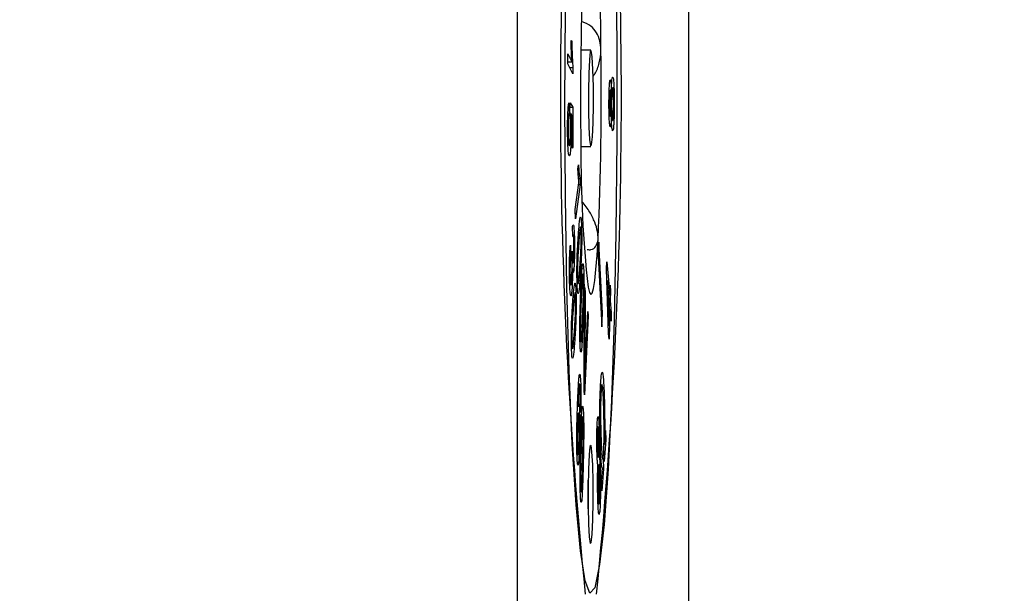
# Model space of a CAD drawing. Header units: millimetres. Extents: x 0 to 1262, y 0 to 420.
# Tile 43 of 100: x 749.91 to 756.53, y 162.47 to 166.33. Entities that reach past the tile are written whole.
import ezdxf

# ---------------------------------------------------------------- set-up
doc = ezdxf.new("R2010")
doc.units = ezdxf.units.MM
doc.header["$PDSIZE"] = -1
doc.layers.add('SLD-0', color=7, linetype='Continuous')
doc.styles.add('SLDTEXTSTYLE0', font='TXT', dxfattribs={"width": 0.75})
doc.dimstyles.new('SLDDIMSTYLE8', dxfattribs={"dimtxt": 3.5, "dimasz": 3.2, "dimexe": 0, "dimexo": 0.0625, "dimgap": 0.875, "dimtad": 0, "dimtih": 1, "dimtoh": 1, "dimdec": 1, "dimlfac": 3, "dimrnd": 1e-09, "dimzin": 4, "dimdsep": 46, "dimtxsty": 'SLDTEXTSTYLE0', "dimblk1": 'NONE', "dimsah": 1, "dimcen": 0, "dimadec": 0, "dimazin": 1, "dimtfac": 1, "dimtdec": 1, "dimtmove": 0, "dimatfit": 3, "dimldrblk": 'NONE', "dimfxl": 1, "dimfrac": 2, "dimtolj": 1, "dimtzin": 12, "dimarcsym": 0})

# ---------------------------------------------------------------- blocks, each defined once
blk = doc.blocks.new('*D106')
at = {"layer": 'Defpoints', "color": 0, "transparency": 16777216}
for p in [(735.6146, 174.5968), (738.2073, 172.0041)]:
    blk.add_point(p, dxfattribs=at)
at = {"layer": 'SLD-0', "color": 0, "lineweight": -2, "transparency": 16777216}
for p, q in [((735.6146, 174.5968), (738.2073, 172.0041)), ((752.8934, 157.318), (740.4701, 169.7413)), ((756.0934, 157.318), (752.8934, 157.318))]:
    blk.add_line(p, q, dxfattribs=at)
at = {"layer": 'SLD-0', "color": 0, "transparency": 16777216}
blk.add_solid([(740.8472, 170.1184), (740.093, 169.3642), (738.2073, 172.0041)], dxfattribs=at)
at = {"layer": 'SLD-0', "color": 0, "transparency": 16777216, "insert": (756.9684, 159.068), "char_height": 3.5, "attachment_point": 1, "style": 'SLDTEXTSTYLE0'}
blk.add_mtext('\\A1;3X∅11.0 [∅0.43]', dxfattribs=at)
blk = doc.blocks.new('_None')

msp = doc.modelspace()

# ---------------------------------------------------------------- linework, layer by layer
at = {"color": 7, "linetype": 'Continuous', "lineweight": 25}
for p, q in [((754.410979, 340.957163), (754.410979, 150.643677)), ((753.257384, 334.26349), (753.257384, 157.33735)), ((753.620684, 166.189784), (753.624809, 166.181735)), ((753.597625, 166.031881), (753.597978, 166.098774)), ((753.597978, 166.098774), (753.625116, 166.046444)), ((753.753808, 166.12427), (753.686746, 166.12427)), ((753.632453, 165.964793), (753.597625, 166.031881)), ((753.597692, 166.044622), (753.625116, 166.046444)), ((753.632687, 166.008218), (753.632453, 165.964793)), ((753.60604, 165.770481), (753.60669, 165.700639)), ((753.613146, 165.705153), (753.613429, 165.769055)), ((753.613302, 165.740316), (753.631513, 165.741201)), ((753.613429, 165.769055), (753.631513, 165.741201)), ((753.631513, 165.741201), (753.632569, 165.470388)), ((753.907473, 165.759664), (753.911002, 165.759662)), ((753.627633, 165.681906), (753.618161, 165.698215)), ((753.628481, 165.464659), (753.627633, 165.681906)), ((753.628458, 165.470586), (753.632569, 165.470388)), ((753.632569, 165.470388), (753.628481, 165.464659)), ((753.686746, 165.47657), (753.753808, 165.47657)), ((753.666318, 165.324056), (753.670207, 165.351295)), ((753.647952, 165.052559), (753.67358, 165.23213)), ((753.682057, 165.219787), (753.649165, 164.989351)), ((753.670787, 165.260252), (753.681271, 165.26078)), ((753.671864, 165.220105), (753.682057, 165.219787)), ((753.681271, 165.26078), (753.682057, 165.219787)), ((753.649165, 164.989351), (753.647952, 165.052559)), ((753.631675, 164.869433), (753.630931, 164.936447)), ((753.635406, 164.880203), (753.631553, 164.880405)), ((753.615483, 164.810995), (753.617446, 164.753941)), ((753.808037, 164.832056), (753.803038, 164.739029)), ((753.832381, 164.354467), (753.808037, 164.832056)), ((753.624996, 164.747572), (753.628591, 164.770033)), ((753.627007, 164.760134), (753.628773, 164.76017)), ((753.628591, 164.770033), (753.628773, 164.76017)), ((753.803038, 164.739029), (753.827382, 164.261439)), ((753.859706, 164.651401), (753.861165, 164.698257)), ((753.861165, 164.698257), (753.880577, 164.477534)), ((753.626609, 164.641155), (753.637907, 164.640614)), ((753.69474, 164.653181), (753.704629, 164.653582)), ((753.87244, 164.216291), (753.859706, 164.651401)), ((753.696782, 164.603429), (753.691487, 164.603676)), ((753.861977, 164.573815), (753.865279, 164.573335)), ((753.865279, 164.573335), (753.874207, 164.273011)), ((753.87878, 164.419827), (753.865279, 164.573335)), ((753.880577, 164.477534), (753.882559, 164.54116)), ((753.882559, 164.54116), (753.885931, 164.502807)), ((753.708212, 163.83271), (753.711552, 164.530859)), ((753.711406, 164.500345), (753.715331, 164.500474)), ((753.711552, 164.530859), (753.715331, 164.500474)), ((753.715331, 164.500474), (753.712345, 163.997771)), ((753.873748, 164.477042), (753.880577, 164.477534)), ((753.881361, 164.502724), (753.885931, 164.502807)), ((753.885931, 164.502807), (753.88395, 164.439181)), ((753.874207, 164.273011), (753.87878, 164.419827)), ((753.877088, 164.439057), (753.88395, 164.439181)), ((753.88395, 164.439181), (753.891126, 164.357584)), ((753.715135, 163.975292), (753.732149, 164.365011)), ((753.732149, 164.365011), (753.735707, 164.336351)), ((753.822639, 164.354476), (753.832381, 164.354467)), ((753.827382, 164.261439), (753.832381, 164.354467)), ((753.882153, 164.381474), (753.875813, 164.177938)), ((753.877595, 164.381802), (753.882153, 164.381474)), ((753.889329, 164.299877), (753.882153, 164.381474)), ((753.884265, 164.357459), (753.891126, 164.357584)), ((753.891126, 164.357584), (753.889329, 164.299877)), ((753.735707, 164.336351), (753.711796, 163.803756)), ((753.730893, 164.336253), (753.735707, 164.336351)), ((753.870791, 164.272655), (753.874207, 164.273011)), ((753.875813, 164.177938), (753.87244, 164.216291)), ((753.709002, 163.997792), (753.712345, 163.997771)), ((753.708463, 163.885167), (753.711503, 163.885796)), ((753.669772, 163.856431), (753.674857, 163.856197)), ((753.678307, 163.876437), (753.670925, 163.876824)), ((753.711796, 163.803756), (753.708212, 163.83271)), ((753.684917, 163.685586), (753.681861, 163.719892)), ((753.694575, 163.634785), (753.690198, 163.63497)), ((753.802959, 163.586574), (753.802804, 163.586582)), ((753.844952, 163.469363), (753.852129, 163.564189)), ((753.852129, 163.564189), (753.854334, 163.50105)), ((753.854334, 163.50105), (753.842886, 163.35494)), ((753.847358, 163.501151), (753.854334, 163.50105)), ((753.842886, 163.35494), (753.840531, 163.422237)), ((753.841683, 163.468898), (753.844952, 163.469363)), ((753.804303, 163.388154), (753.808802, 163.388381)), ((753.836589, 163.373667), (753.838982, 163.305159)), ((753.809093, 163.329653), (753.808836, 163.329666)), ((753.82526, 163.222415), (753.832711, 163.313126)), ((753.838982, 163.305159), (753.827498, 163.158457)), ((753.832065, 163.305259), (753.838982, 163.305159)), ((753.827498, 163.158457), (753.82526, 163.222415))]:
    msp.add_line(p, q, dxfattribs=at)
at = {"color": 7, "linetype": 'Continuous', "lineweight": 25, "flags": 128}
for points in [[(753.920665, 166.773353), (753.927286, 166.152403), (753.927637, 165.518732), (753.921706, 164.895241), (753.909706, 164.304466), (753.892072, 163.767759), (753.869441, 163.304517), (753.84263, 162.931484), (753.812609, 162.662142), (753.780463, 162.506225), (753.747353, 162.469369), (753.714477, 162.552906), (753.683023, 162.753816), (753.654126, 163.064839), (753.628833, 163.474732), (753.608056, 163.968682), (753.592547, 164.528836), (753.582867, 165.134948), (753.579365, 165.765112), (753.582167, 166.396552)], [(753.757978, 165.486525), (753.763947, 165.540911), (753.768373, 165.634805), (753.770581, 165.753912), (753.770236, 165.8801), (753.76739, 165.994157), (753.762476, 166.078719), (753.756242, 166.120913), (753.749638, 166.114315), (753.743669, 166.059929), (753.739243, 165.966035), (753.737035, 165.846928), (753.73738, 165.72074), (753.740226, 165.606683), (753.74514, 165.52212), (753.751374, 165.479927), (753.757978, 165.486525)], [(753.610246, 166.00757), (753.615995, 166.007736), (753.632687, 166.008218)], [(753.735025, 164.528417), (753.743875, 164.492453), (753.752895, 164.478868), (753.76193, 164.487896), (753.770827, 164.519381), (753.779432, 164.572786), (753.787599, 164.647195), (753.795188, 164.741336), (753.802069, 164.853599)], [(753.756257, 162.810899), (753.762401, 162.866878), (753.766956, 162.963521), (753.769229, 163.086116), (753.768874, 163.215999), (753.765944, 163.333396), (753.760886, 163.420434), (753.75447, 163.463864), (753.747673, 163.457072), (753.741529, 163.401094), (753.736973, 163.30445), (753.7347, 163.181855), (753.735056, 163.051973), (753.737985, 162.934576), (753.743043, 162.847537), (753.74946, 162.804108), (753.756257, 162.810899)]]:
    msp.add_lwpolyline(points, dxfattribs=at)
at = {"color": 7, "linetype": 'Continuous', "lineweight": 25}
for centre, radius, start, end in [((787.008103, 165.80042), 33.459242, 174.2729373, 185.7270627), ((720.499513, 165.80042), 33.459242, 354.2729373, 5.7270627), ((745.708696, 166.186754), 8.112387, 359.5680943, 6.2677523), ((774.346129, 165.806303), 20.662018, 177.389877, 180.918083), ((733.161487, 165.794537), 20.662018, 357.389877, 0.918083), ((761.79892, 165.414086), 8.112387, 179.5680943, 186.2677523), ((747.603202, 163.133986), 6.132838, 359.0944773, 0.9055227)]:
    msp.add_arc(centre, radius, start, end, dxfattribs=at)
for points, knots in [([(753.820852, 166.125602), (753.819222, 166.14637), (753.815836, 166.189507), (753.79206, 166.244797), (753.751876, 166.294266), (753.71273, 166.308571), (753.690193, 166.316806)], [0, 0, 0, 0, 0.20499091, 0.42578154, 0.66941998, 1, 1, 1, 1]), ([(753.625116, 166.046444), (753.62424, 166.067537), (753.622895, 166.099935), (753.621511, 166.149287), (753.62096, 166.176244), (753.620684, 166.189784)], [0, 0, 0, 0, 0.4815128, 0.73958464, 1, 1, 1, 1]), ([(753.624809, 166.181735), (753.625453, 166.157915), (753.62663, 166.114436), (753.629225, 166.053461), (753.631436, 166.024567), (753.632687, 166.008218)], [0, 0, 0, 0, 0.34468697, 0.62918009, 1, 1, 1, 1]), ([(753.768513, 165.947992), (753.772552, 165.953323), (753.791417, 165.978226), (753.812047, 166.038254), (753.821054, 166.094857), (753.820867, 166.123453), (753.820852, 166.125602)], [0, 0, 0, 0, 0.11544676, 0.5393008, 0.96537552, 1, 1, 1, 1]), ([(753.891522, 165.84146), (753.892042, 165.859987), (753.892997, 165.893998), (753.895467, 165.925779), (753.898013, 165.9408), (753.899745, 165.941719), (753.900572, 165.942158)], [0, 0, 0, 0, 0.29166217, 0.53542974, 0.77811603, 1, 1, 1, 1]), ([(753.900572, 165.942158), (753.901994, 165.939788), (753.904551, 165.935526), (753.907793, 165.899115), (753.910017, 165.850572), (753.910936, 165.800048), (753.910986, 165.769677), (753.911002, 165.759662)], [0, 0, 0, 0, 0.26846882, 0.48288876, 0.69755663, 0.90026422, 1, 1, 1, 1]), ([(753.875348, 165.767339), (753.875465, 165.787952), (753.875678, 165.825477), (753.877311, 165.871449), (753.879447, 165.903914), (753.881984, 165.921826), (753.883757, 165.92315), (753.884578, 165.923762)], [0, 0, 0, 0, 0.23293642, 0.42404401, 0.61458428, 0.82159462, 1, 1, 1, 1]), ([(753.884578, 165.923762), (753.885622, 165.922056), (753.8874, 165.919149), (753.889624, 165.894987), (753.890844, 165.867449), (753.891346, 165.848215), (753.891522, 165.84146)], [0, 0, 0, 0, 0.3585355, 0.61078578, 0.86330322, 1, 1, 1, 1]), ([(753.900557, 165.873418), (753.899548, 165.87233), (753.897777, 165.87042), (753.895509, 165.84712), (753.894078, 165.817482), (753.893418, 165.787048), (753.893358, 165.769327), (753.893333, 165.762314)], [0, 0, 0, 0, 0.29052144, 0.51019043, 0.73039721, 0.89330889, 1, 1, 1, 1]), ([(753.907477, 165.760567), (753.90741, 165.77426), (753.907283, 165.800367), (753.906144, 165.832482), (753.904624, 165.856182), (753.902701, 165.870867), (753.901282, 165.872555), (753.900557, 165.873418)], [0, 0, 0, 0, 0.20982081, 0.40004391, 0.58111312, 0.78592463, 1, 1, 1, 1]), ([(753.884503, 165.85515), (753.883793, 165.854386), (753.882482, 165.852977), (753.880742, 165.836223), (753.879587, 165.813361), (753.87896, 165.788857), (753.878897, 165.773581), (753.878869, 165.766828)], [0, 0, 0, 0, 0.26143922, 0.48272105, 0.70424304, 0.86925258, 1, 1, 1, 1]), ([(753.889828, 165.764992), (753.889781, 165.775417), (753.889686, 165.796371), (753.888776, 165.822443), (753.887518, 165.842245), (753.886038, 165.853335), (753.884982, 165.854584), (753.884503, 165.85515)], [0, 0, 0, 0, 0.20484494, 0.41176851, 0.59984407, 0.81864018, 1, 1, 1, 1]), ([(753.597002, 165.58149), (753.597033, 165.604377), (753.59709, 165.645684), (753.598647, 165.69845), (753.600795, 165.737013), (753.603378, 165.760489), (753.605209, 165.767364), (753.60604, 165.770481)], [0, 0, 0, 0, 0.2389015, 0.43117471, 0.62280158, 0.8289432, 1, 1, 1, 1]), ([(753.884214, 165.60754), (753.882776, 165.610414), (753.880389, 165.615184), (753.877635, 165.652637), (753.875945, 165.695821), (753.875383, 165.737157), (753.875356, 165.760871), (753.875348, 165.767339)], [0, 0, 0, 0, 0.31299654, 0.51946072, 0.7258489, 0.92522709, 1, 1, 1, 1]), ([(753.878869, 165.766828), (753.878919, 165.756515), (753.879018, 165.735785), (753.879934, 165.71006), (753.881193, 165.690079), (753.882653, 165.678553), (753.883697, 165.677373), (753.884147, 165.676864)], [0, 0, 0, 0, 0.2045609, 0.41118461, 0.60113944, 0.82787116, 1, 1, 1, 1]), ([(753.884147, 165.676864), (753.88506, 165.677962), (753.886544, 165.679747), (753.888315, 165.700342), (753.889419, 165.724862), (753.88977, 165.748644), (753.889817, 165.761848), (753.889828, 165.764992)], [0, 0, 0, 0, 0.33051938, 0.53758899, 0.74490058, 0.93925896, 1, 1, 1, 1]), ([(753.893333, 165.762314), (753.893402, 165.748623), (753.893534, 165.722483), (753.894794, 165.688703), (753.896534, 165.664021), (753.898485, 165.65216), (753.899745, 165.650848), (753.900256, 165.650317)], [0, 0, 0, 0, 0.21078998, 0.40245258, 0.62466167, 0.84786678, 1, 1, 1, 1]), ([(753.911002, 165.759662), (753.910866, 165.736205), (753.910617, 165.693515), (753.908736, 165.641553), (753.906292, 165.604766), (753.903325, 165.583919), (753.901221, 165.582424), (753.900211, 165.581706)], [0, 0, 0, 0, 0.22927955, 0.41726553, 0.6045402, 0.81003368, 1, 1, 1, 1]), ([(753.900256, 165.650317), (753.901479, 165.651975), (753.903425, 165.654614), (753.905671, 165.682832), (753.907023, 165.714289), (753.907428, 165.742942), (753.90747, 165.758101), (753.907477, 165.760567)], [0, 0, 0, 0, 0.35138487, 0.55925336, 0.76738314, 0.9621545, 1, 1, 1, 1]), ([(753.60669, 165.700639), (753.605291, 165.693573), (753.60316, 165.682814), (753.601252, 165.645304), (753.600537, 165.614887), (753.600524, 165.596293), (753.600518, 165.587376)], [0, 0, 0, 0, 0.45353841, 0.6905474, 0.85159868, 1, 1, 1, 1]), ([(753.616902, 165.611016), (753.616766, 165.624423), (753.616498, 165.650927), (753.615178, 165.683404), (753.613923, 165.69827), (753.613226, 165.70444), (753.613146, 165.705153)], [0, 0, 0, 0, 0.32636237, 0.64515241, 0.95899375, 1, 1, 1, 1]), ([(753.618161, 165.698215), (753.618585, 165.689323), (753.619606, 165.667873), (753.620507, 165.632808), (753.62069, 165.607124), (753.620753, 165.598289)], [0, 0, 0, 0, 0.31716291, 0.76509648, 1, 1, 1, 1]), ([(753.891417, 165.687701), (753.890892, 165.67071), (753.889977, 165.641137), (753.887732, 165.616304), (753.885827, 165.608243), (753.884646, 165.607728), (753.884214, 165.60754)], [0, 0, 0, 0, 0.34441792, 0.59945805, 0.85334419, 1, 1, 1, 1]), ([(753.900211, 165.581706), (753.898782, 165.583898), (753.896476, 165.587435), (753.893687, 165.617971), (753.892119, 165.651798), (753.891616, 165.677569), (753.891417, 165.687701)], [0, 0, 0, 0, 0.38054288, 0.61399769, 0.84822582, 1, 1, 1, 1]), ([(753.609517, 165.482938), (753.610716, 165.485953), (753.612662, 165.490847), (753.615009, 165.518173), (753.616338, 165.54966), (753.616926, 165.582602), (753.616909, 165.602396), (753.616902, 165.611016)], [0, 0, 0, 0, 0.32135736, 0.521679, 0.72264263, 0.87921332, 1, 1, 1, 1]), ([(753.610122, 165.4126), (753.608708, 165.412261), (753.60587, 165.411579), (753.602123, 165.436949), (753.599306, 165.474527), (753.597638, 165.520556), (753.597123, 165.557667), (753.597019, 165.578102), (753.597002, 165.58149)], [0, 0, 0, 0, 0.23955561, 0.48063456, 0.66370838, 0.81680194, 0.96961963, 1, 1, 1, 1]), ([(753.600518, 165.587376), (753.600656, 165.573816), (753.600915, 165.548592), (753.602383, 165.516691), (753.604495, 165.491007), (753.607077, 165.481086), (753.608809, 165.4824), (753.609517, 165.482938)], [0, 0, 0, 0, 0.18247579, 0.33944444, 0.55453068, 0.81794896, 1, 1, 1, 1]), ([(753.620753, 165.598289), (753.620725, 165.580014), (753.620671, 165.54374), (753.619161, 165.491872), (753.616824, 165.449132), (753.613623, 165.420723), (753.611313, 165.415362), (753.610122, 165.4126)], [0, 0, 0, 0, 0.1770904, 0.35152067, 0.5653298, 0.77607023, 1, 1, 1, 1]), ([(753.670207, 165.351295), (753.671334, 165.335317), (753.673507, 165.304475), (753.67726, 165.271685), (753.679914, 165.26447), (753.681271, 165.26078)], [0, 0, 0, 0, 0.34430219, 0.66455928, 1, 1, 1, 1]), ([(753.67358, 165.23213), (753.672308, 165.243722), (753.670355, 165.261528), (753.667985, 165.29447), (753.666875, 165.314164), (753.666318, 165.324056)], [0, 0, 0, 0, 0.48144152, 0.73953647, 1, 1, 1, 1]), ([(753.802069, 164.853599), (753.801566, 164.869971), (753.80052, 164.903981), (753.780276, 164.967658), (753.746914, 165.03827), (753.713646, 165.081491), (753.696117, 165.104265)], [0, 0, 0, 0, 0.21785165, 0.45255879, 0.71154716, 1, 1, 1, 1]), ([(753.630931, 164.936447), (753.632314, 164.942444), (753.634672, 164.952666), (753.638099, 164.94265), (753.640699, 164.91505), (753.642093, 164.881725), (753.642615, 164.861453), (753.642733, 164.856908)], [0, 0, 0, 0, 0.30734959, 0.52390078, 0.74148691, 0.9420327, 1, 1, 1, 1]), ([(753.6705, 164.889268), (753.671653, 164.904291), (753.675133, 164.949636), (753.679918, 164.994544), (753.684734, 165.005627), (753.687589, 164.993961), (753.689522, 164.967857), (753.69032, 164.948114), (753.690588, 164.941479)], [0, 0, 0, 0, 0.18631446, 0.56235589, 0.69357807, 0.82625739, 0.94160798, 1, 1, 1, 1]), ([(753.690588, 164.941479), (753.691085, 164.924944), (753.692053, 164.892752), (753.692091, 164.840887), (753.691569, 164.811733), (753.69135, 164.799461)], [0, 0, 0, 0, 0.37949139, 0.73879803, 1, 1, 1, 1]), ([(753.639546, 164.828471), (753.639216, 164.839094), (753.638601, 164.858859), (753.637069, 164.875142), (753.635152, 164.882707), (753.633322, 164.878199), (753.632072, 164.871545), (753.631675, 164.869433)], [0, 0, 0, 0, 0.21260878, 0.39554302, 0.56535565, 0.86201378, 1, 1, 1, 1]), ([(753.661332, 164.544582), (753.660843, 164.561153), (753.659898, 164.593135), (753.659907, 164.653612), (753.66113, 164.723229), (753.66478, 164.80706), (753.668321, 164.857957), (753.6705, 164.889268)], [0, 0, 0, 0, 0.13080573, 0.2524474, 0.40875475, 0.63627502, 1, 1, 1, 1]), ([(753.687588, 164.904458), (753.687274, 164.911167), (753.686654, 164.924402), (753.685141, 164.935241), (753.683069, 164.937041), (753.679996, 164.921412), (753.676446, 164.8833), (753.67389, 164.849786), (753.6726, 164.83288)], [0, 0, 0, 0, 0.08277329, 0.16329882, 0.27918384, 0.44773074, 0.72141459, 1, 1, 1, 1]), ([(753.67928, 164.653407), (753.680409, 164.669184), (753.682669, 164.700759), (753.685606, 164.749895), (753.687626, 164.797652), (753.688363, 164.839432), (753.688411, 164.872165), (753.687987, 164.892932), (753.687645, 164.902811), (753.687588, 164.904458)], [0, 0, 0, 0, 0.24567506, 0.49166316, 0.68605237, 0.80094261, 0.89104836, 0.98183591, 1, 1, 1, 1]), ([(753.610256, 164.574888), (753.609894, 164.595819), (753.609167, 164.637855), (753.609892, 164.70106), (753.611526, 164.754067), (753.613511, 164.788941), (753.614966, 164.805209), (753.615483, 164.810995)], [0, 0, 0, 0, 0.23040554, 0.4627212, 0.65828639, 0.87847834, 1, 1, 1, 1]), ([(753.636511, 164.704466), (753.637295, 164.712854), (753.638574, 164.726532), (753.639656, 164.759688), (753.640064, 164.790638), (753.639838, 164.81418), (753.639597, 164.825957), (753.639546, 164.828471)], [0, 0, 0, 0, 0.33180971, 0.54111976, 0.75071383, 0.94678875, 1, 1, 1, 1]), ([(753.642733, 164.856908), (753.643061, 164.838446), (753.643704, 164.802279), (753.643212, 164.746713), (753.641938, 164.697293), (753.640052, 164.661453), (753.638526, 164.646624), (753.637907, 164.640614)], [0, 0, 0, 0, 0.22074647, 0.43243188, 0.62519279, 0.84811666, 1, 1, 1, 1]), ([(753.6726, 164.83288), (753.671472, 164.817076), (753.669215, 164.785448), (753.66627, 164.736381), (753.664257, 164.688418), (753.663528, 164.646867), (753.663457, 164.614661), (753.663873, 164.59415), (753.664208, 164.584242), (753.66427, 164.582418)], [0, 0, 0, 0, 0.24622408, 0.49274235, 0.68818379, 0.80316315, 0.89117112, 0.97996501, 1, 1, 1, 1]), ([(753.728824, 164.782037), (753.737719, 164.781231), (753.762251, 164.779007), (753.789273, 164.800599), (753.800674, 164.831683), (753.801971, 164.852063), (753.802069, 164.853599)], [0, 0, 0, 0, 0.21415792, 0.59066623, 0.96914764, 1, 1, 1, 1]), ([(753.617446, 164.753941), (753.616288, 164.738075), (753.614504, 164.713635), (753.613147, 164.668218), (753.612956, 164.634846), (753.613216, 164.615078), (753.613435, 164.605109), (753.613468, 164.60359)], [0, 0, 0, 0, 0.43792077, 0.6745667, 0.82407533, 0.97319097, 1, 1, 1, 1]), ([(753.626448, 164.708135), (753.626283, 164.714057), (753.626002, 164.724142), (753.625479, 164.736847), (753.625157, 164.743992), (753.624996, 164.747572)], [0, 0, 0, 0, 0.41503076, 0.70691155, 1, 1, 1, 1]), ([(753.628773, 164.76017), (753.629111, 164.748209), (753.62974, 164.725947), (753.631298, 164.702949), (753.633032, 164.691675), (753.634857, 164.692412), (753.63596, 164.700452), (753.636511, 164.704466)], [0, 0, 0, 0, 0.22774304, 0.42391276, 0.62007951, 0.81028789, 1, 1, 1, 1]), ([(753.69135, 164.799461), (753.69068, 164.775623), (753.689343, 164.728052), (753.685846, 164.66107), (753.683064, 164.620793), (753.681399, 164.596693)], [0, 0, 0, 0, 0.28744466, 0.57363209, 1, 1, 1, 1]), ([(753.622575, 164.557594), (753.623428, 164.566333), (753.624902, 164.581441), (753.626351, 164.618222), (753.626965, 164.65393), (753.626903, 164.685289), (753.62658, 164.70151), (753.626448, 164.708135)], [0, 0, 0, 0, 0.29360733, 0.50764468, 0.72195468, 0.88643692, 1, 1, 1, 1]), ([(753.685992, 164.502054), (753.686897, 164.522345), (753.68963, 164.583583), (753.693622, 164.651083), (753.69811, 164.685948), (753.701025, 164.689151), (753.703241, 164.673516), (753.704282, 164.65856), (753.704629, 164.653582)], [0, 0, 0, 0, 0.18648248, 0.56283105, 0.69394866, 0.82644794, 0.94222688, 1, 1, 1, 1]), ([(753.629825, 164.653476), (753.629884, 164.639936), (753.63, 164.612856), (753.629169, 164.569886), (753.627277, 164.52573), (753.625314, 164.505071), (753.62417, 164.493035)], [0, 0, 0, 0, 0.19391291, 0.38781579, 0.64335304, 1, 1, 1, 1]), ([(753.637907, 164.640614), (753.636901, 164.633927), (753.635082, 164.62184), (753.632161, 164.627106), (753.630623, 164.644473), (753.629825, 164.653476)], [0, 0, 0, 0, 0.37362396, 0.67528326, 1, 1, 1, 1]), ([(753.66427, 164.582418), (753.664573, 164.575863), (753.665176, 164.562828), (753.666643, 164.551771), (753.668689, 164.549264), (753.671779, 164.563971), (753.675382, 164.602143), (753.677972, 164.636206), (753.67928, 164.653407)], [0, 0, 0, 0, 0.08039346, 0.15984618, 0.27220654, 0.4406554, 0.71754025, 1, 1, 1, 1]), ([(753.702243, 164.60279), (753.701839, 164.607754), (753.70104, 164.617585), (753.699353, 164.619896), (753.697214, 164.610208), (753.694497, 164.576951), (753.691673, 164.523438), (753.689758, 164.480105), (753.688794, 164.458282)], [0, 0, 0, 0, 0.08429114, 0.16693275, 0.29267595, 0.47087048, 0.73352361, 1, 1, 1, 1]), ([(753.704629, 164.653582), (753.705366, 164.639365), (753.706784, 164.612044), (753.707453, 164.561865), (753.707354, 164.532178), (753.707316, 164.520621)], [0, 0, 0, 0, 0.39850214, 0.76583916, 1, 1, 1, 1]), ([(753.62417, 164.493035), (753.62283, 164.483694), (753.620399, 164.466739), (753.616604, 164.472616), (753.613571, 164.497188), (753.611388, 164.533803), (753.610599, 164.562433), (753.610256, 164.574888)], [0, 0, 0, 0, 0.26151194, 0.47468247, 0.68767811, 0.86412498, 1, 1, 1, 1]), ([(753.613468, 164.60359), (753.613838, 164.591759), (753.614531, 164.569633), (753.616415, 164.548797), (753.618579, 164.539293), (753.620764, 164.543857), (753.622036, 164.553511), (753.622575, 164.557594)], [0, 0, 0, 0, 0.20397514, 0.38148758, 0.60713079, 0.83380722, 1, 1, 1, 1]), ([(753.633272, 164.449424), (753.634441, 164.463969), (753.637972, 164.507885), (753.6428, 164.550735), (753.647598, 164.559021), (753.650407, 164.546066), (753.65226, 164.51922), (753.653017, 164.499509), (753.65326, 164.493195)], [0, 0, 0, 0, 0.1877376, 0.56681157, 0.69692797, 0.82828053, 0.94499261, 1, 1, 1, 1]), ([(753.681399, 164.596693), (753.680246, 164.581673), (753.676766, 164.536332), (753.671979, 164.491472), (753.667165, 164.480411), (753.664308, 164.492136), (753.662389, 164.518397), (753.661595, 164.538065), (753.661332, 164.544582)], [0, 0, 0, 0, 0.18646384, 0.56290942, 0.69414519, 0.82681517, 0.94261472, 1, 1, 1, 1]), ([(753.697707, 164.31909), (753.698577, 164.340013), (753.70032, 164.381885), (753.702458, 164.443753), (753.703748, 164.499522), (753.703885, 164.543158), (753.703497, 164.575269), (753.702792, 164.593392), (753.702323, 164.601414), (753.702243, 164.60279)], [0, 0, 0, 0, 0.24601929, 0.49235614, 0.68305902, 0.79812399, 0.88918455, 0.98099207, 1, 1, 1, 1]), ([(753.65024, 164.457748), (753.649928, 164.464717), (753.649322, 164.47825), (753.647801, 164.4893), (753.645708, 164.491849), (753.642633, 164.476535), (753.6391, 164.440265), (753.636567, 164.408596), (753.63529, 164.392636)], [0, 0, 0, 0, 0.08480293, 0.16466572, 0.28346919, 0.45672506, 0.72620229, 1, 1, 1, 1]), ([(753.65326, 164.493195), (753.653755, 164.475691), (753.654704, 164.442152), (753.654596, 164.390745), (753.654066, 164.362975), (753.653857, 164.352052)], [0, 0, 0, 0, 0.39839356, 0.76335992, 1, 1, 1, 1]), ([(753.681901, 164.123792), (753.681223, 164.136829), (753.67989, 164.162471), (753.679051, 164.219335), (753.679212, 164.290626), (753.681487, 164.391023), (753.684242, 164.458929), (753.685992, 164.502054)], [0, 0, 0, 0, 0.12662832, 0.24905582, 0.3997951, 0.61882403, 1, 1, 1, 1]), ([(753.707316, 164.520621), (753.707, 164.494254), (753.706369, 164.441628), (753.703935, 164.359343), (753.701807, 164.306573), (753.700534, 164.275024)], [0, 0, 0, 0, 0.28764481, 0.57410558, 1, 1, 1, 1]), ([(753.6238, 164.111081), (753.623348, 164.127088), (753.622459, 164.158608), (753.622499, 164.217663), (753.623712, 164.285369), (753.627392, 164.368374), (753.630996, 164.418057), (753.633272, 164.449424)], [0, 0, 0, 0, 0.12617222, 0.24843994, 0.40248774, 0.62276763, 1, 1, 1, 1]), ([(753.641729, 164.211998), (753.642877, 164.22728), (753.645174, 164.257869), (753.64813, 164.305672), (753.650169, 164.352132), (753.650937, 164.392805), (753.651019, 164.425112), (753.650629, 164.44596), (753.650298, 164.455964), (753.65024, 164.457748)], [0, 0, 0, 0, 0.24761272, 0.49563354, 0.68576244, 0.80066716, 0.89030755, 0.98044516, 1, 1, 1, 1]), ([(753.688794, 164.458282), (753.687923, 164.437363), (753.68618, 164.395501), (753.684033, 164.333377), (753.68275, 164.277426), (753.682605, 164.233892), (753.682989, 164.202569), (753.683662, 164.184415), (753.684132, 164.176502), (753.684223, 164.174973)], [0, 0, 0, 0, 0.2464149, 0.4931319, 0.68674503, 0.80080008, 0.88950502, 0.9786501, 1, 1, 1, 1]), ([(753.63529, 164.392636), (753.634143, 164.377346), (753.631846, 164.34674), (753.628894, 164.298909), (753.626842, 164.252281), (753.626091, 164.211467), (753.626, 164.179273), (753.626393, 164.15899), (753.62671, 164.149185), (753.626764, 164.147509)], [0, 0, 0, 0, 0.24821826, 0.49685955, 0.68735433, 0.80475847, 0.89285119, 0.9816871, 1, 1, 1, 1]), ([(753.653857, 164.352052), (753.653161, 164.328488), (753.651771, 164.28146), (753.648219, 164.216597), (753.645425, 164.177876), (753.643766, 164.154884)], [0, 0, 0, 0, 0.28973548, 0.57824875, 1, 1, 1, 1]), ([(753.684223, 164.174973), (753.684651, 164.169735), (753.685486, 164.159522), (753.687248, 164.157595), (753.689446, 164.168545), (753.692138, 164.203068), (753.694916, 164.255786), (753.696772, 164.2979), (753.697707, 164.31909)], [0, 0, 0, 0, 0.08901291, 0.17357508, 0.30447176, 0.48739363, 0.74208539, 1, 1, 1, 1]), ([(753.626764, 164.147509), (753.627056, 164.140908), (753.627646, 164.127583), (753.629148, 164.115717), (753.631243, 164.112683), (753.634328, 164.127547), (753.637882, 164.16361), (753.64044, 164.195776), (753.641729, 164.211998)], [0, 0, 0, 0, 0.08000311, 0.16150322, 0.28261953, 0.4513158, 0.72328115, 1, 1, 1, 1]), ([(753.700534, 164.275024), (753.69963, 164.254724), (753.696898, 164.193437), (753.692897, 164.126108), (753.688407, 164.091289), (753.685501, 164.088199), (753.683291, 164.10385), (753.682252, 164.118754), (753.681901, 164.123792)], [0, 0, 0, 0, 0.18655241, 0.56320972, 0.69429636, 0.8268694, 0.94148324, 1, 1, 1, 1]), ([(753.643766, 164.154884), (753.642597, 164.140331), (753.639067, 164.096385), (753.634236, 164.053844), (753.62944, 164.045194), (753.626647, 164.058322), (753.624806, 164.085114), (753.624049, 164.104658), (753.6238, 164.111081)], [0, 0, 0, 0, 0.18791072, 0.56743906, 0.69757208, 0.82909771, 0.9438362, 1, 1, 1, 1]), ([(753.712345, 163.997771), (753.712262, 163.984515), (753.712102, 163.959167), (753.711819, 163.921839), (753.711608, 163.897812), (753.711503, 163.885796)], [0, 0, 0, 0, 0.35402816, 0.67694895, 1, 1, 1, 1]), ([(753.711503, 163.885796), (753.711917, 163.896547), (753.71271, 163.917123), (753.713923, 163.946927), (753.714731, 163.965835), (753.715135, 163.975292)], [0, 0, 0, 0, 0.35363391, 0.67674274, 1, 1, 1, 1]), ([(753.821065, 163.903277), (753.822282, 163.916967), (753.824723, 163.944432), (753.8291, 163.961423), (753.832503, 163.952623), (753.834342, 163.940269), (753.834712, 163.937784)], [0, 0, 0, 0, 0.29464569, 0.59110986, 0.91777111, 1, 1, 1, 1]), ([(753.663984, 163.736048), (753.664822, 163.757346), (753.66735, 163.821605), (753.671128, 163.897297), (753.675774, 163.938422), (753.678919, 163.946143), (753.681556, 163.935062), (753.682837, 163.91949), (753.68338, 163.912892)], [0, 0, 0, 0, 0.17541781, 0.52924424, 0.66946392, 0.81028691, 0.91961206, 1, 1, 1, 1]), ([(753.68338, 163.912892), (753.684165, 163.899709), (753.685687, 163.874148), (753.686651, 163.82114), (753.68666, 163.762035), (753.685822, 163.717588), (753.685069, 163.690937), (753.684917, 163.685586)], [0, 0, 0, 0, 0.23345943, 0.45266344, 0.64014137, 0.92775531, 1, 1, 1, 1]), ([(753.81729, 163.469323), (753.816574, 163.492426), (753.814777, 163.550413), (753.813622, 163.64729), (753.814298, 163.747048), (753.816481, 163.827468), (753.819049, 163.876042), (753.820707, 163.898439), (753.821065, 163.903277)], [0, 0, 0, 0, 0.16288443, 0.40883478, 0.58650517, 0.76416911, 0.94905789, 1, 1, 1, 1]), ([(753.834712, 163.937784), (753.835987, 163.92616), (753.838204, 163.905946), (753.84107, 163.857689), (753.842486, 163.82121), (753.843282, 163.800702)], [0, 0, 0, 0, 0.37205759, 0.64698182, 1, 1, 1, 1]), ([(753.674857, 163.856197), (753.673697, 163.840653), (753.671753, 163.814607), (753.669563, 163.766418), (753.668408, 163.737326), (753.667828, 163.72273)], [0, 0, 0, 0, 0.42440643, 0.71119054, 1, 1, 1, 1]), ([(753.681129, 163.860239), (753.680548, 163.86633), (753.679469, 163.877654), (753.67739, 163.876462), (753.675912, 163.866431), (753.675026, 163.857838), (753.674857, 163.856197)], [0, 0, 0, 0, 0.29518096, 0.54883625, 0.91380897, 1, 1, 1, 1]), ([(753.682915, 163.796184), (753.682871, 163.80282), (753.682765, 163.818891), (753.682206, 163.842434), (753.681478, 163.854471), (753.681129, 163.860239)], [0, 0, 0, 0, 0.26809553, 0.6492786, 1, 1, 1, 1]), ([(753.823151, 163.84026), (753.822588, 163.832348), (753.821157, 163.812277), (753.819469, 163.771394), (753.819043, 163.73526), (753.818855, 163.719351)], [0, 0, 0, 0, 0.26696823, 0.67725467, 1, 1, 1, 1]), ([(753.83946, 163.738754), (753.838597, 163.759869), (753.836532, 163.810439), (753.832872, 163.861616), (753.828932, 163.877603), (753.825834, 163.869726), (753.824054, 163.85017), (753.823151, 163.84026)], [0, 0, 0, 0, 0.21913902, 0.52483759, 0.68160574, 0.83864922, 1, 1, 1, 1]), ([(753.681861, 163.719892), (753.682002, 163.725995), (753.682284, 163.738204), (753.682782, 163.763081), (753.682862, 163.78299), (753.682915, 163.796184)], [0, 0, 0, 0, 0.25204047, 0.50426766, 1, 1, 1, 1]), ([(753.843282, 163.800702), (753.844003, 163.777661), (753.845697, 163.723472), (753.84671, 163.636421), (753.846426, 163.576798), (753.846314, 163.553289)], [0, 0, 0, 0, 0.30940798, 0.72769523, 1, 1, 1, 1]), ([(753.662153, 163.359812), (753.661296, 163.3745), (753.659577, 163.403988), (753.65852, 163.470313), (753.658664, 163.551379), (753.660676, 163.642767), (753.662846, 163.703961), (753.663984, 163.736048)], [0, 0, 0, 0, 0.15386688, 0.30889739, 0.47358301, 0.72397307, 1, 1, 1, 1]), ([(753.673418, 163.665959), (753.672912, 163.67155), (753.671897, 163.682765), (753.669944, 163.68448), (753.667922, 163.674755), (753.665906, 163.649616), (753.664891, 163.625369), (753.664337, 163.612146)], [0, 0, 0, 0, 0.1639932, 0.32894311, 0.54005365, 0.74916073, 1, 1, 1, 1]), ([(753.667828, 163.72273), (753.668881, 163.730715), (753.670751, 163.744884), (753.673791, 163.742781), (753.675391, 163.726034), (753.676219, 163.71737)], [0, 0, 0, 0, 0.38392043, 0.6812931, 1, 1, 1, 1]), ([(753.676219, 163.71737), (753.676886, 163.705907), (753.678203, 163.68326), (753.679239, 163.629904), (753.679402, 163.569301), (753.678453, 163.503318), (753.677155, 163.465182), (753.676475, 163.44519)], [0, 0, 0, 0, 0.16815878, 0.33223432, 0.54944379, 0.76380532, 1, 1, 1, 1]), ([(753.684848, 163.480977), (753.685481, 163.504742), (753.68739, 163.576471), (753.690443, 163.659862), (753.694371, 163.713898), (753.697153, 163.730174), (753.699517, 163.725373), (753.700726, 163.715283), (753.701138, 163.711842)], [0, 0, 0, 0, 0.18621756, 0.56204839, 0.69263981, 0.82455252, 0.94016102, 1, 1, 1, 1]), ([(753.701138, 163.711842), (753.702012, 163.701626), (753.703698, 163.681925), (753.704996, 163.636407), (753.705273, 163.606589), (753.705386, 163.59441)], [0, 0, 0, 0, 0.38917458, 0.75051883, 1, 1, 1, 1]), ([(753.818855, 163.719351), (753.818815, 163.692198), (753.818723, 163.630688), (753.820239, 163.562195), (753.821493, 163.524157), (753.821798, 163.514914)], [0, 0, 0, 0, 0.37433143, 0.84796587, 1, 1, 1, 1]), ([(753.84196, 163.483462), (753.842212, 163.510101), (753.842798, 163.57197), (753.841769, 163.662005), (753.84015, 163.715829), (753.83946, 163.738754)], [0, 0, 0, 0, 0.30269134, 0.70300019, 1, 1, 1, 1]), ([(753.673384, 163.48156), (753.674153, 163.504865), (753.675285, 163.539144), (753.675545, 163.592473), (753.675152, 163.627651), (753.674311, 163.652189), (753.673665, 163.662151), (753.673418, 163.665959)], [0, 0, 0, 0, 0.39537056, 0.58154422, 0.76853234, 0.91150677, 1, 1, 1, 1]), ([(753.699438, 163.651812), (753.698971, 163.654879), (753.698059, 163.660879), (753.69639, 163.655418), (753.694448, 163.636223), (753.692213, 163.592027), (753.690102, 163.527396), (753.688772, 163.476578), (753.688103, 163.450983)], [0, 0, 0, 0, 0.0864873, 0.16920077, 0.2922431, 0.47077048, 0.73343922, 1, 1, 1, 1]), ([(753.698491, 163.355236), (753.699083, 163.37945), (753.700268, 163.427906), (753.701597, 163.49774), (753.702174, 163.557755), (753.701781, 163.60075), (753.701023, 163.629785), (753.700127, 163.644749), (753.699557, 163.650591), (753.699438, 163.651812)], [0, 0, 0, 0, 0.24547118, 0.49123951, 0.68303857, 0.79696338, 0.88637555, 0.97624907, 1, 1, 1, 1]), ([(753.794652, 163.427499), (753.794239, 163.453964), (753.793554, 163.497851), (753.794285, 163.560867), (753.795708, 163.60705), (753.797488, 163.633309), (753.798637, 163.643088), (753.798974, 163.645956)], [0, 0, 0, 0, 0.31212839, 0.51760958, 0.7231668, 0.91880152, 1, 1, 1, 1]), ([(753.798974, 163.645956), (753.800038, 163.651923), (753.801974, 163.662769), (753.804869, 163.65057), (753.807281, 163.624621), (753.809071, 163.586507), (753.809793, 163.556413), (753.810115, 163.542978)], [0, 0, 0, 0, 0.23718773, 0.43118638, 0.62450927, 0.8323658, 1, 1, 1, 1]), ([(753.664337, 163.612146), (753.663581, 163.588758), (753.662394, 163.552026), (753.6621, 163.493243), (753.662542, 163.451787), (753.663473, 163.426492), (753.664071, 163.417362), (753.664242, 163.41475)], [0, 0, 0, 0, 0.3726166, 0.58519592, 0.79851777, 0.94233673, 1, 1, 1, 1]), ([(753.705386, 163.59441), (753.7054, 163.567366), (753.705426, 163.513391), (753.704054, 163.422415), (753.702626, 163.361459), (753.701771, 163.324949)], [0, 0, 0, 0, 0.28710977, 0.57300864, 1, 1, 1, 1]), ([(753.800308, 163.583478), (753.799824, 163.578569), (753.798851, 163.568706), (753.797949, 163.542401), (753.797476, 163.512267), (753.797488, 163.482184), (753.79783, 163.463494), (753.797976, 163.455486)], [0, 0, 0, 0, 0.20625281, 0.4144314, 0.60586398, 0.83113993, 1, 1, 1, 1]), ([(753.80676, 163.517908), (753.80645, 163.530116), (753.805872, 163.552921), (753.804365, 163.577337), (753.802782, 163.589182), (753.801362, 163.590033), (753.800621, 163.585425), (753.800308, 163.583478)], [0, 0, 0, 0, 0.26028946, 0.48623577, 0.71272252, 0.87863712, 1, 1, 1, 1]), ([(753.846314, 163.553289), (753.846154, 163.539017), (753.845915, 163.517513), (753.845385, 163.489928), (753.845097, 163.476222), (753.844952, 163.469363)], [0, 0, 0, 0, 0.49641157, 0.74799361, 1, 1, 1, 1]), ([(753.664242, 163.41475), (753.664718, 163.409767), (753.665615, 163.400388), (753.667473, 163.400339), (753.669491, 163.411332), (753.671659, 163.439889), (753.672769, 163.466698), (753.673384, 163.48156)], [0, 0, 0, 0, 0.14868748, 0.27990328, 0.50399393, 0.72504244, 1, 1, 1, 1]), ([(753.685496, 163.094576), (753.684678, 163.104225), (753.683069, 163.123181), (753.681543, 163.175089), (753.680833, 163.245433), (753.681846, 163.353222), (753.68368, 163.431288), (753.684848, 163.480977)], [0, 0, 0, 0, 0.12654845, 0.24860204, 0.40262127, 0.61976811, 1, 1, 1, 1]), ([(753.80444, 163.388999), (753.804919, 163.393698), (753.805883, 163.40314), (753.806789, 163.428841), (753.807283, 163.458219), (753.807266, 163.489068), (753.806922, 163.508653), (753.80676, 163.517908)], [0, 0, 0, 0, 0.20096905, 0.40377697, 0.5923122, 0.80733923, 1, 1, 1, 1]), ([(753.810115, 163.542978), (753.810431, 163.524267), (753.810976, 163.491902), (753.810674, 163.443175), (753.809808, 163.410481), (753.809061, 163.394068), (753.808802, 163.388381)], [0, 0, 0, 0, 0.35106206, 0.60725791, 0.86391807, 1, 1, 1, 1]), ([(753.821798, 163.514914), (753.822636, 163.493303), (753.82451, 163.444935), (753.828562, 163.390067), (753.832958, 163.36633), (753.835639, 163.371747), (753.836589, 163.373667)], [0, 0, 0, 0, 0.24078161, 0.53889368, 0.8365716, 1, 1, 1, 1]), ([(753.840531, 163.422237), (753.8407, 163.428081), (753.841038, 163.439771), (753.841547, 163.459982), (753.841809, 163.474891), (753.84196, 163.483462)], [0, 0, 0, 0, 0.29819256, 0.59653497, 1, 1, 1, 1]), ([(753.676475, 163.44519), (753.675577, 163.424375), (753.673776, 163.38261), (753.670458, 163.344308), (753.667168, 163.328236), (753.664354, 163.334629), (753.662832, 163.352039), (753.662153, 163.359812)], [0, 0, 0, 0, 0.25311346, 0.5078613, 0.68250399, 0.85825331, 1, 1, 1, 1]), ([(753.688103, 163.450983), (753.68751, 163.426771), (753.686323, 163.378308), (753.685011, 163.30851), (753.684433, 163.248241), (753.684841, 163.205274), (753.685589, 163.176135), (753.686468, 163.161702), (753.687019, 163.156065), (753.687127, 163.154962)], [0, 0, 0, 0, 0.24632176, 0.49303417, 0.68416974, 0.80186026, 0.88980372, 0.97844089, 1, 1, 1, 1]), ([(753.80131, 163.33097), (753.80035, 163.333447), (753.79865, 163.337834), (753.796607, 163.365191), (753.795384, 163.396059), (753.794868, 163.418187), (753.794652, 163.427499)], [0, 0, 0, 0, 0.32298297, 0.57190921, 0.81984871, 1, 1, 1, 1]), ([(753.797976, 163.455486), (753.798387, 163.439593), (753.799053, 163.413864), (753.80075, 163.390588), (753.802375, 163.380734), (753.803651, 163.383907), (753.8043, 163.388093), (753.80444, 163.388999)], [0, 0, 0, 0, 0.33428461, 0.5411725, 0.74847736, 0.94559703, 1, 1, 1, 1]), ([(753.827702, 163.320655), (753.826366, 163.329414), (753.823165, 163.350405), (753.819677, 163.406525), (753.817907, 163.453091), (753.81729, 163.469323)], [0, 0, 0, 0, 0.31810947, 0.76230735, 1, 1, 1, 1]), ([(753.687127, 163.154962), (753.687585, 163.151841), (753.688476, 163.145771), (753.690136, 163.150848), (753.692074, 163.168934), (753.694339, 163.212776), (753.696446, 163.27784), (753.697806, 163.329305), (753.698491, 163.355236)], [0, 0, 0, 0, 0.08512213, 0.16554399, 0.29039389, 0.46358195, 0.72973005, 1, 1, 1, 1]), ([(753.808802, 163.388381), (753.809927, 163.38632), (753.811992, 163.382537), (753.814508, 163.349316), (753.816161, 163.309943), (753.81685, 163.280473), (753.817162, 163.267165)], [0, 0, 0, 0, 0.29852851, 0.54773626, 0.7957597, 1, 1, 1, 1]), ([(753.701771, 163.324949), (753.701139, 163.301181), (753.69923, 163.229428), (753.696165, 163.146155), (753.692231, 163.091976), (753.68943, 163.076133), (753.687086, 163.08136), (753.685893, 163.091279), (753.685496, 163.094576)], [0, 0, 0, 0, 0.18645177, 0.56288435, 0.69405547, 0.82672829, 0.94241063, 1, 1, 1, 1]), ([(753.799565, 163.134641), (753.799125, 163.160688), (753.798414, 163.202753), (753.798796, 163.263822), (753.799833, 163.304696), (753.800893, 163.323542), (753.80131, 163.33097)], [0, 0, 0, 0, 0.37952164, 0.61289759, 0.8474344, 1, 1, 1, 1]), ([(753.805664, 163.325988), (753.805027, 163.319487), (753.80384, 163.307369), (753.802769, 163.275214), (753.802199, 163.239341), (753.802219, 163.199357), (753.802683, 163.17325), (753.802912, 163.160366)], [0, 0, 0, 0, 0.21078321, 0.39288946, 0.57330331, 0.78943738, 1, 1, 1, 1]), ([(753.813828, 163.240948), (753.813392, 163.25829), (753.812626, 163.288756), (753.810639, 163.319733), (753.808648, 163.334089), (753.806908, 163.333895), (753.806009, 163.328182), (753.805664, 163.325988)], [0, 0, 0, 0, 0.28872199, 0.50724476, 0.72588642, 0.89474659, 1, 1, 1, 1]), ([(753.832711, 163.313126), (753.832012, 163.312973), (753.830825, 163.312712), (753.829146, 163.314993), (753.828185, 163.318762), (753.827702, 163.320655)], [0, 0, 0, 0, 0.41624617, 0.70683913, 1, 1, 1, 1]), ([(753.811028, 163.075093), (753.811665, 163.081478), (753.812885, 163.0937), (753.813996, 163.126181), (753.814566, 163.162523), (753.814528, 163.202233), (753.814061, 163.228093), (753.813828, 163.240948)], [0, 0, 0, 0, 0.20907908, 0.40027976, 0.57901267, 0.79072362, 1, 1, 1, 1]), ([(753.817162, 163.267165), (753.817596, 163.241154), (753.818373, 163.194638), (753.817878, 163.123949), (753.81641, 163.065937), (753.814318, 163.029531), (753.812833, 163.016636), (753.812343, 163.012384)], [0, 0, 0, 0, 0.26805574, 0.47938112, 0.69071056, 0.89802101, 1, 1, 1, 1]), ([(753.802912, 163.160366), (753.803451, 163.139855), (753.804321, 163.106734), (753.806532, 163.077251), (753.808502, 163.065741), (753.810057, 163.06851), (753.81081, 163.073615), (753.811028, 163.075093)], [0, 0, 0, 0, 0.34386523, 0.55524988, 0.76702108, 0.93252977, 1, 1, 1, 1]), ([(753.812343, 163.012384), (753.811112, 163.005576), (753.808887, 162.993277), (753.805584, 163.00819), (753.802855, 163.038338), (753.800806, 163.083), (753.799957, 163.118321), (753.799565, 163.134641)], [0, 0, 0, 0, 0.23698939, 0.42808605, 0.61839226, 0.82368057, 1, 1, 1, 1])]:
    msp.add_open_spline(points, degree=3, knots=knots, dxfattribs=at)

# ---------------------------------------------------------------- dimensions: what is measured, and where the dimension line sits
at = {"layer": 'SLD-0', "color": 250}
dim = msp.add_diameter_dim_2p(p1=(735.614616, 174.596782), p2=(738.207341, 172.004057), text='3X<>', dimstyle='SLDDIMSTYLE8', dxfattribs=at)
dim.commit()
dim.dimension.update_dxf_attribs({"geometry": '*D106', "text_midpoint": (772.280872, 157.318026), "dimtype": 163})

doc.saveas('drawing.dxf')
